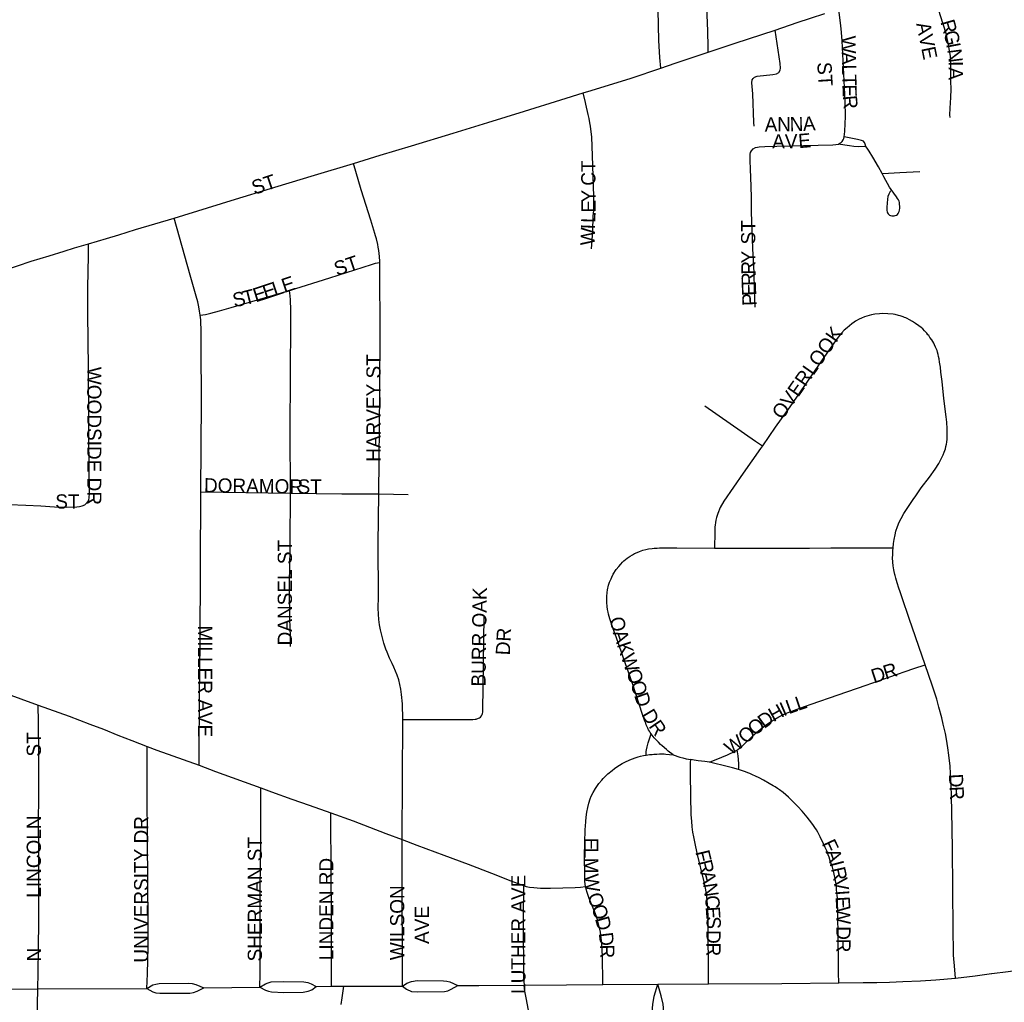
# Model space of a CAD drawing. Header units: feet. Extents: x 2113747 to 2516209, y 960708 to 1356798.
# Tile 70 of 206: x 2284900 to 2288369, y 1150828 to 1154290. Entities that reach past the tile are written whole.
import ezdxf

# ---------------------------------------------------------------- set-up
doc = ezdxf.new("R2010")
doc.units = ezdxf.units.FT
doc.header["$LTSCALE"] = 50
doc.header["$MEASUREMENT"] = 0
for name, color, linetype in [('0_Xref', 7, 'Continuous'), ('GM_X_City_Street', 251, 'Continuous'), ('GM_X_City_Street_Text', 251, 'Continuous'), ('GM_X_State_Route', 1, 'Continuous')]:
    doc.layers.add(name, color=color, linetype=linetype)
doc.styles.add('Styledgn030', font='dgn030.shx')

# ---------------------------------------------------------------- blocks, each defined once
blk = doc.blocks.new('POR')
at = {"layer": 'GM_X_City_Street', "flags": 128}
for points in [[(2287158.2, 1154119.2), (2287155.7, 1154156.2), (2287152.2, 1154215.7), (2287149.4, 1154323.3), (2287147.5, 1154444.3), (2287146.3, 1154576.4), (2287142.8, 1154684.9), (2287139.5, 1154730.8), (2287133.6, 1154766.4), (2287127.1, 1154786.8), (2287118, 1154805.9), (2287093.1, 1154845.4)], [(2287325.9, 1154175.1), (2287325.4, 1154192.6), (2287323.8, 1154250.4), (2287320.7, 1154333.5), (2287316.8, 1154406.2), (2287310.5, 1154492.3)], [(2288178.4, 1153944.7), (2288177.1, 1153954.5), (2288177.7, 1153977.3), (2288181, 1154015.7), (2288181.8, 1154044.4), (2288180.4, 1154073.3), (2288180.3, 1154106), (2288180.4, 1154122.2), (2288180.1, 1154144.9), (2288179.1, 1154161.2), (2288172.8, 1154200.7), (2288163.7, 1154240.9), (2288144, 1154303.6), (2288117.7, 1154388.3), (2288103.7, 1154433.6)], [(2287805, 1153877.2), (2287806.8, 1153895.3), (2287808.5, 1153924.1), (2287809.6, 1153947), (2287808.1, 1154003.7), (2287797.8, 1154215.6), (2287795.5, 1154244.9), (2287792.9, 1154268.9), (2287788.7, 1154305.6), (2287785.3, 1154327.4)], [(2287561, 1154252.3), (2287639.5, 1154279.3), (2287685.6, 1154294.5), (2287736.6, 1154311.3)], [(2287325.9, 1154175.1), (2287421, 1154206.6), (2287561, 1154252.3)], [(2287487.3, 1153913.9), (2287486.6, 1153927), (2287483, 1154028.3), (2287479.9, 1154067.5), (2287480.9, 1154077.2), (2287484, 1154082.9), (2287488.7, 1154087.4), (2287497.9, 1154090.8), (2287553.4, 1154096.2), (2287566.4, 1154098.8), (2287574.6, 1154103.8), (2287579.5, 1154111.8), (2287580.6, 1154118.3), (2287579.6, 1154134.8), (2287568.1, 1154206.1), (2287561, 1154252.3)], [(2287158.2, 1154119.2), (2287209.2, 1154136.5), (2287325.9, 1154175.1)], [(2286885.6, 1154031.6), (2286913, 1154040.2), (2287053.8, 1154084.1), (2287158.2, 1154119.2)], [(2286075.7, 1153783), (2286169.8, 1153812.2), (2286279.8, 1153845.3), (2286427.5, 1153889.6), (2286549.7, 1153927), (2286678.1, 1153967), (2286806.6, 1154006.8), (2286885.6, 1154031.6)], [(2286914.5, 1153482.8), (2286918.9, 1153545.1), (2286920.6, 1153597.7), (2286922.3, 1153617.2), (2286922.7, 1153666.5), (2286918.6, 1153811.1), (2286915.5, 1153875.9), (2286910.7, 1153914.4), (2286908.6, 1153926.4), (2286905.9, 1153941.6), (2286903.2, 1153955.8), (2286895.1, 1153991.6), (2286893.6, 1153998), (2286885.6, 1154031.6)], [(2287784.3, 1153851.5), (2287789.8, 1153854.4), (2287793.8, 1153857.2), (2287798, 1153860.7), (2287801.7, 1153865.8), (2287803.7, 1153871), (2287805, 1153877.2)], [(2287881.3, 1153842.7), (2287878.6, 1153851), (2287875.9, 1153856.6), (2287874.8, 1153858.6), (2287872.5, 1153861.3), (2287869.4, 1153863.3), (2287866, 1153864.4), (2287851.8, 1153867.5), (2287805, 1153877.2)], [(2287483.7, 1153834.9), (2287492.4, 1153838.8), (2287499.5, 1153840.5), (2287505, 1153841.5), (2287525, 1153843.3), (2287567.7, 1153844.3), (2287620, 1153845.3), (2287661.4, 1153845.9), (2287764.5, 1153848.4), (2287775.3, 1153849.5), (2287784.3, 1153851.5)], [(2287881.3, 1153842.7), (2287853.5, 1153842.1), (2287839.2, 1153842.9), (2287823.3, 1153845), (2287807.2, 1153847.5), (2287784.3, 1153851.5)], [(2287938.9, 1153747.5), (2287925.1, 1153771.2), (2287905.5, 1153805.4), (2287892.6, 1153826.6), (2287885.9, 1153836.5), (2287881.3, 1153842.7)], [(2287491.4, 1153277.4), (2287489.3, 1153336.8), (2287487, 1153398.1), (2287482.6, 1153483.2), (2287480.1, 1153552), (2287478.7, 1153610.9), (2287477.7, 1153663), (2287477, 1153702), (2287474.4, 1153764.1), (2287473.1, 1153791.8), (2287473.6, 1153806.8), (2287474, 1153816.2), (2287475, 1153821.6), (2287477.7, 1153827.6), (2287483.7, 1153834.9)], [(2285686.8, 1153665.2), (2285756.3, 1153686.8), (2285799.2, 1153699.5), (2285848.9, 1153714.4), (2285939, 1153741.4), (2286075.7, 1153783)], [(2286168.3, 1153434.3), (2286168.2, 1153437.9), (2286167.2, 1153455.8), (2286165.3, 1153476.1), (2286163.3, 1153488.4), (2286161.6, 1153497.1), (2286156.6, 1153517.3), (2286153.8, 1153528.2), (2286151.5, 1153536.1), (2286137, 1153583.6), (2286103.5, 1153690.1), (2286075.7, 1153783)], [(2287938.9, 1153747.5), (2287960.3, 1153748.8), (2288001, 1153751.2), (2288071.7, 1153754.3)], [(2287967.5, 1153687.2), (2287961.7, 1153675.3), (2287959, 1153666.4), (2287957.3, 1153657), (2287955.7, 1153643.4), (2287954.7, 1153629.2), (2287954.4, 1153621.8), (2287954.7, 1153617.6), (2287956, 1153612.4), (2287957.4, 1153609.3), (2287959.4, 1153606), (2287961.8, 1153603.5), (2287964.8, 1153601.3), (2287967.9, 1153599.7), (2287972.4, 1153598.6), (2287975.9, 1153598.3), (2287981, 1153598.8), (2287984.6, 1153599.7), (2287988.6, 1153601.5), (2287992, 1153603.9), (2287994.4, 1153606.5), (2287996.3, 1153609.3), (2287998.1, 1153613.8), (2287999.4, 1153618), (2288000.2, 1153625.4), (2288000.5, 1153630.7), (2287999.9, 1153640.7), (2287999.1, 1153645.5), (2287997.9, 1153650.2), (2287995.9, 1153655.3), (2287993.1, 1153660), (2287989.1, 1153665.4), (2287979.2, 1153678.5), (2287964.8, 1153700.1), (2287957, 1153712.7), (2287951.3, 1153722.6), (2287944.5, 1153736.4), (2287938.9, 1153747.5)], [(2285444.7, 1153590.8), (2285645.4, 1153652.3), (2285686.8, 1153665.2)], [(2285142.8, 1153500), (2285205.6, 1153518.9), (2285248.8, 1153532.1), (2285308, 1153549.9), (2285444.7, 1153590.8)], [(2285535.9, 1153248.4), (2285533.6, 1153262.5), (2285531.1, 1153278.1), (2285527.4, 1153295.2), (2285522, 1153315.8), (2285500.1, 1153390.1), (2285444.7, 1153590.8)], [(2284829.2, 1153400.7), (2284844.5, 1153406.3), (2284940.6, 1153439.4), (2285003.6, 1153457.9), (2285056.6, 1153474.7), (2285093.5, 1153485.7), (2285142.8, 1153500)], [(2285143, 1152595.9), (2285145, 1152607.4), (2285146.2, 1152619.8), (2285146.2, 1152635.9), (2285145.3, 1152699.8), (2285144.9, 1152730.2), (2285143.5, 1152803.8), (2285143.1, 1152865.8), (2285141.9, 1153062.6), (2285140.4, 1153256.1), (2285140.5, 1153344.6), (2285142.2, 1153459.3), (2285142.8, 1153500)], [(2285850.9, 1153336.1), (2285992.8, 1153380.1), (2286138.9, 1153427.7), (2286146.4, 1153430), (2286153.8, 1153431.9), (2286160.6, 1153433.2), (2286168.3, 1153434.3)], [(2286165.3, 1152618.8), (2286168.5, 1152976), (2286170.4, 1153197.3), (2286169.2, 1153398.9), (2286168.3, 1153434.3)], [(2285535.9, 1153248.4), (2285554.4, 1153251.6), (2285573.1, 1153255.9), (2285603.9, 1153264.2), (2285645.4, 1153275.5), (2285718.3, 1153297.3), (2285850.9, 1153336.1)], [(2285854.2, 1152621.6), (2285852.5, 1152842.7), (2285855.7, 1153227.4), (2285855.7, 1153252.3), (2285855.5, 1153267.4), (2285854, 1153301.5), (2285852.9, 1153317.7), (2285852.2, 1153325.6), (2285850.9, 1153336.1)], [(2287976.8, 1152429.4), (2287978.4, 1152444), (2287980.7, 1152459), (2287983.8, 1152474.4), (2287987.2, 1152487.5), (2287992.8, 1152503.7), (2287998.7, 1152519.1), (2288005.4, 1152532.9), (2288015, 1152550.4), (2288030.9, 1152575.1), (2288047.3, 1152599.4), (2288056.6, 1152612.7), (2288076.4, 1152640), (2288105.8, 1152677.8), (2288125.4, 1152705.7), (2288138.2, 1152726.5), (2288146.9, 1152742.5), (2288153.7, 1152756.7), (2288157.4, 1152765.8), (2288161.3, 1152777.3), (2288163.4, 1152785.9), (2288165.1, 1152794.2), (2288166.2, 1152800.8), (2288167.3, 1152811.8), (2288167.9, 1152822.1), (2288168.1, 1152836.1), (2288167.7, 1152848.3), (2288165.8, 1152871.6), (2288163.8, 1152891.1), (2288156.1, 1152955.6), (2288149.7, 1153015.6), (2288145.7, 1153048), (2288143.5, 1153065.8), (2288141, 1153082.9), (2288139.1, 1153094.7), (2288137.5, 1153102.9), (2288135.9, 1153109.8), (2288133.8, 1153117.8), (2288131.9, 1153123.9), (2288129.3, 1153130.8), (2288127, 1153136.4), (2288123.2, 1153144.4), (2288120.5, 1153149.5), (2288116.9, 1153155.9), (2288113.2, 1153162), (2288107, 1153170.5), (2288102.6, 1153176.5), (2288099.8, 1153180), (2288095.6, 1153185.2), (2288093.1, 1153188), (2288087.8, 1153193.8), (2288081.7, 1153200), (2288075.8, 1153205.1), (2288067.6, 1153211.5), (2288056.1, 1153219.7), (2288045.2, 1153226.6), (2288034.8, 1153232.3), (2288026.8, 1153236.6), (2288021.4, 1153239), (2288017.1, 1153240.8), (2288012.4, 1153242.6), (2288008.5, 1153244), (2288005.5, 1153245), (2288002.5, 1153245.9), (2287996.6, 1153247.8), (2287984.5, 1153250.6), (2287977.1, 1153251.8), (2287958.7, 1153253.9), (2287940.3, 1153254.1), (2287929.2, 1153253.5), (2287912.6, 1153251.7), (2287901.4, 1153249.8), (2287893.2, 1153247.9), (2287884.7, 1153245.4), (2287876.3, 1153242.4), (2287865.7, 1153238.2), (2287857, 1153234.3), (2287844.8, 1153227.4), (2287839.9, 1153224.3), (2287831.3, 1153218), (2287822.9, 1153211.4), (2287814.7, 1153204.6), (2287805.2, 1153196), (2287795.2, 1153185.8), (2287788.2, 1153177.5), (2287776.3, 1153161.9), (2287724.5, 1153087.9), (2287613, 1152926.1), (2287562, 1152853.8), (2287516.5, 1152788.5)], [(2285538.6, 1152626.1), (2285540.3, 1152944.1), (2285539.4, 1153136.3), (2285539.4, 1153200.3), (2285538.5, 1153220.9), (2285537.6, 1153232.7), (2285535.9, 1153248.4)], [(2287314, 1152929.5), (2287492.6, 1152805.1), (2287516.5, 1152788.5)], [(2287516.5, 1152788.5), (2287509.6, 1152778.5), (2287448.8, 1152692.7), (2287380.4, 1152593.2), (2287367.7, 1152571), (2287359.2, 1152550.3), (2287354.8, 1152535.4), (2287352.5, 1152526.2), (2287351, 1152518.4), (2287349.8, 1152509), (2287349.2, 1152503), (2287348.9, 1152497.6), (2287348.5, 1152484.1), (2287347.3, 1152428.4)], [(2285532, 1151663), (2285532.4, 1151696.6), (2285534, 1151910.7), (2285535.7, 1152091.8), (2285538.6, 1152626.1)], [(2285538.6, 1152626.1), (2285854.2, 1152621.6)], [(2284838, 1152581.2), (2284863.7, 1152581.2), (2284921.6, 1152579.9), (2284974, 1152577.1), (2285022.5, 1152573.6), (2285065.3, 1152572.2), (2285101, 1152574), (2285110.5, 1152575.3), (2285120.2, 1152577.4), (2285129.2, 1152581.1), (2285138.2, 1152588.8), (2285143, 1152595.9)], [(2285854.5, 1152082.1), (2285853.9, 1152111.3), (2285853.5, 1152127.9), (2285853.3, 1152137.9), (2285852.8, 1152153.8), (2285852.2, 1152172.8), (2285851.8, 1152185.7), (2285851.2, 1152210.6), (2285850.9, 1152250.3), (2285850.8, 1152271.1), (2285850.8, 1152297.9), (2285850.9, 1152323.5), (2285851.4, 1152347), (2285853.3, 1152443.8), (2285854.2, 1152621.6)], [(2285854.2, 1152621.6), (2286034.7, 1152619.3), (2286165.3, 1152618.8)], [(2286163.7, 1152195.7), (2286163.2, 1152216.5), (2286163.7, 1152256), (2286163.1, 1152443.5), (2286165.3, 1152618.8)], [(2286165.3, 1152618.8), (2286268.3, 1152616.8)], [(2287124.3, 1151774.1), (2287121, 1151779.2), (2287118.7, 1151782.9), (2287115.7, 1151788.4), (2287113.2, 1151793.4), (2287110.5, 1151799.1), (2287107.5, 1151806.1), (2287105.4, 1151811.4), (2287102.8, 1151818.3), (2287097.6, 1151832.8), (2287094.6, 1151841.5), (2287058.4, 1151951), (2287050.4, 1151974.3), (2287034.1, 1152020), (2287010.7, 1152088.1), (2287002.2, 1152112.3), (2286989.8, 1152147.4), (2286985, 1152161.5), (2286982.8, 1152168.5), (2286979.4, 1152179), (2286974.7, 1152195.7), (2286973.2, 1152202.3), (2286971.4, 1152212.2), (2286969.9, 1152222), (2286968.6, 1152237), (2286968.2, 1152247.8), (2286968.4, 1152257.4), (2286969.7, 1152271.9), (2286971.1, 1152280.9), (2286974.9, 1152297.5), (2286978.3, 1152308), (2286980.4, 1152313.2), (2286983.4, 1152320.5), (2286985.9, 1152326.3), (2286990.7, 1152336.1), (2287001.4, 1152352.8), (2287010.4, 1152363.9), (2287017.4, 1152372.1), (2287023.9, 1152378.9), (2287028.9, 1152383.5), (2287034.2, 1152387.9), (2287040.7, 1152392.8), (2287050.3, 1152399.5), (2287059, 1152404.7), (2287066.3, 1152408.6), (2287074.9, 1152412.7), (2287083.5, 1152416.6), (2287095.9, 1152420.7), (2287106.1, 1152423.3), (2287114.8, 1152425.2), (2287127.8, 1152426.9), (2287134.7, 1152427.6), (2287145.4, 1152428.4), (2287154.4, 1152428.8), (2287173.9, 1152429.1), (2287215.3, 1152429.2), (2287347.3, 1152428.4)], [(2287347.3, 1152428.4), (2287560.6, 1152427.9), (2287682.1, 1152428), (2287757.7, 1152428.8), (2287836.3, 1152428.8), (2287958.4, 1152429.3), (2287976.8, 1152429.4)], [(2288090, 1152017.2), (2288034.2, 1152179.9), (2288008.6, 1152252.6), (2288001.5, 1152273.6), (2287997.2, 1152286.7), (2287991.4, 1152305.4), (2287986.3, 1152322.8), (2287985, 1152327.3), (2287983.9, 1152331.6), (2287983, 1152335.6), (2287980.8, 1152345.9), (2287979.7, 1152351.2), (2287978.4, 1152359.1), (2287977.5, 1152365.2), (2287976.3, 1152378.2), (2287975.5, 1152394.4), (2287975.7, 1152405), (2287976, 1152419.1), (2287976.8, 1152429.4)], [(2286249.7, 1151824.5), (2286248.2, 1151879.5), (2286245.7, 1151912.4), (2286242.9, 1151931.3), (2286239.5, 1151947.4), (2286235.2, 1151964.5), (2286229.6, 1151980), (2286223.8, 1151995), (2286217.8, 1152008.9), (2286212, 1152021.3), (2286206.4, 1152033.5), (2286203.1, 1152041), (2286194.7, 1152061.1), (2286190.5, 1152071.7), (2286186.5, 1152082.7), (2286183.2, 1152092.9), (2286178.9, 1152107.9), (2286175.4, 1152122), (2286171.3, 1152140.8), (2286168, 1152157.4), (2286165.4, 1152176.5), (2286163.7, 1152195.7)], [(2286249.7, 1151824.5), (2286489.4, 1151824.1), (2286496.7, 1151824.5), (2286504.3, 1151825.3), (2286508, 1151825.9), (2286511, 1151826.7), (2286513.9, 1151827.7), (2286516.8, 1151828.8), (2286520.2, 1151830.7), (2286523.2, 1151833), (2286527, 1151837.8), (2286529.4, 1151842.3), (2286530.6, 1151845.7), (2286531.3, 1151850.5), (2286531.7, 1151856), (2286536.9, 1152187.7)], [(2284525.9, 1152049.9), (2284560.5, 1152035.8), (2284572.6, 1152031.1), (2284617.8, 1152012.9), (2284647.8, 1152000.7), (2284685.9, 1151985.2), (2284842.9, 1151919.6), (2284965.4, 1151874.6)], [(2287427, 1151716.4), (2287429.7, 1151718.4), (2287436.2, 1151723), (2287441.4, 1151727.1), (2287447.7, 1151732.5), (2287457.3, 1151741.8), (2287474.9, 1151759.2), (2287495.7, 1151778.5), (2287515.7, 1151795.3), (2287529.4, 1151805.3), (2287544.7, 1151816.1), (2287560.6, 1151826.1), (2287574.5, 1151834.4), (2287585.8, 1151840), (2287597.6, 1151845.2), (2287610.9, 1151850.4), (2287648.8, 1151864.3), (2287688.8, 1151878.2), (2287783.4, 1151911.1), (2287881.6, 1151945.4), (2287961.5, 1151973.6), (2288049.7, 1152003.5), (2288090, 1152017.2)], [(2288196.3, 1150913.6), (2288193.1, 1150956.6), (2288191.1, 1150981.6), (2288190.3, 1150994.8), (2288190, 1151005), (2288189.1, 1151084.6), (2288186.2, 1151370.8), (2288184.3, 1151501.1), (2288183.1, 1151552.5), (2288181.7, 1151594), (2288180.8, 1151613.5), (2288179.8, 1151633.1), (2288177.8, 1151660.8), (2288176.1, 1151678.4), (2288173.8, 1151699.2), (2288170.4, 1151724.3), (2288164.9, 1151755.6), (2288161.1, 1151775.3), (2288153.8, 1151808.3), (2288148.5, 1151830.2), (2288138.7, 1151867.8), (2288130.7, 1151895.7), (2288114.5, 1151945.7), (2288090, 1152017.2)], [(2284964, 1150875.2), (2284965.1, 1150932.5), (2284966.5, 1151018.5), (2284967.4, 1151114), (2284967.5, 1151208.1), (2284967.5, 1151274.9), (2284967.1, 1151352.3), (2284966.7, 1151466.9), (2284967.2, 1151549.9), (2284967.3, 1151615.2), (2284967.3, 1151707), (2284966.5, 1151814.5), (2284965.4, 1151874.6)], [(2284965.4, 1151874.6), (2285074, 1151835.9), (2285146.9, 1151808.1), (2285195.6, 1151790.1), (2285246.1, 1151769), (2285294.8, 1151750.1), (2285348.7, 1151729.8)], [(2286247.8, 1151401.7), (2286249.7, 1151824.5)], [(2287107.4, 1151699.3), (2287107.1, 1151706.1), (2287107.4, 1151711.8), (2287108.2, 1151717.7), (2287110.6, 1151728.5), (2287114.4, 1151741.9), (2287124.3, 1151774.1)], [(2287202.2, 1151700.5), (2287184.7, 1151713), (2287178.5, 1151718.5), (2287163.9, 1151731.4), (2287157.8, 1151736.9), (2287150, 1151744.4), (2287143.3, 1151751.1), (2287135.5, 1151759.6), (2287131.5, 1151764.3), (2287127.7, 1151769.2), (2287124.3, 1151774.1)], [(2285348.4, 1150877.4), (2285350.6, 1150928), (2285352.8, 1151023.5), (2285352.7, 1151107.7), (2285350.6, 1151401.1), (2285349.3, 1151562.6), (2285348.8, 1151700.4), (2285348.7, 1151729.8)], [(2285348.7, 1151729.8), (2285383.6, 1151716.6), (2285532, 1151663)], [(2286893.6, 1151236), (2286892.4, 1151244.7), (2286891.5, 1151254.5), (2286891, 1151269.8), (2286890.3, 1151345), (2286890.7, 1151390), (2286892.3, 1151436.5), (2286892.9, 1151448.2), (2286894.1, 1151465.7), (2286895.5, 1151480), (2286898, 1151498.5), (2286901, 1151514.7), (2286904.9, 1151530.1), (2286909.7, 1151545.1), (2286913.4, 1151554.1), (2286919.8, 1151567.3), (2286928.2, 1151581.8), (2286940.9, 1151599.1), (2286950.9, 1151611.3), (2286955.5, 1151616.5), (2286965.1, 1151626.3), (2286972.4, 1151633.1), (2286987, 1151645.2), (2286996, 1151651.8), (2287003.9, 1151657.3), (2287013.6, 1151663.7), (2287023, 1151669.4), (2287031.9, 1151673.7), (2287049.8, 1151682.1), (2287068.2, 1151688.9), (2287078.9, 1151692.6), (2287087.2, 1151694.9), (2287097.7, 1151697.5), (2287107.4, 1151699.3)], [(2287107.4, 1151699.3), (2287118.3, 1151700.7), (2287127.7, 1151701.7), (2287134.1, 1151702.3), (2287144.1, 1151702.7), (2287153.9, 1151703), (2287161.8, 1151703.1), (2287170.3, 1151702.9), (2287176.4, 1151702.5), (2287202.2, 1151700.5)], [(2287202.2, 1151700.5), (2287225.8, 1151692.3), (2287236.2, 1151689.2), (2287248.3, 1151686.2), (2287256.4, 1151684.5), (2287264.3, 1151683)], [(2287330.3, 1151674.3), (2287374, 1151692), (2287393.9, 1151700.4), (2287405.7, 1151705.5), (2287409.4, 1151707.2), (2287416.5, 1151710.7), (2287427, 1151716.4)], [(2287432.7, 1151648.1), (2287433.2, 1151653.1), (2287433.5, 1151658), (2287433.5, 1151661.6), (2287433.2, 1151668.9), (2287430.8, 1151696.4), (2287429.8, 1151703.1), (2287428.7, 1151710.1), (2287427, 1151716.4)], [(2285532, 1151663), (2285590.2, 1151641.3), (2285749.2, 1151583.5)], [(2287327, 1150893.2), (2287326.7, 1150933.4), (2287325.7, 1151091.5), (2287325, 1151128.6), (2287324.2, 1151158.5), (2287322.2, 1151186.3), (2287319.5, 1151210.6), (2287316.3, 1151230.7), (2287311.8, 1151253.1), (2287286.9, 1151353.2), (2287279.3, 1151387.7), (2287274.6, 1151411), (2287271.9, 1151427.9), (2287269.5, 1151446.2), (2287267.6, 1151466.2), (2287266.1, 1151488.3), (2287264.2, 1151555.4), (2287263, 1151631.5), (2287263, 1151651.7), (2287263.8, 1151672.2), (2287264.3, 1151683)], [(2287330.3, 1151674.3), (2287313.5, 1151676.4), (2287290.1, 1151678.8), (2287276.3, 1151681.1), (2287264.3, 1151683)], [(2287432.7, 1151648.1), (2287411.7, 1151653.6), (2287396.7, 1151657.8), (2287330.3, 1151674.3)], [(2287785.6, 1150896.8), (2287785.1, 1150932.3), (2287783.1, 1151092.1), (2287782.8, 1151106.2), (2287782.5, 1151128.7), (2287782.2, 1151139.8), (2287782, 1151151.7), (2287781.9, 1151156.1), (2287781.6, 1151169.4), (2287781, 1151186.9), (2287780.6, 1151194.6), (2287779.9, 1151205.5), (2287779.4, 1151212.5), (2287778.2, 1151226.2), (2287777.3, 1151235.4), (2287776, 1151245.7), (2287774.4, 1151255.8), (2287772.7, 1151264.7), (2287770.6, 1151274.2), (2287768, 1151285.2), (2287763, 1151303.9), (2287755.7, 1151326.8), (2287751.5, 1151339.8), (2287748.6, 1151347.9), (2287745.6, 1151356), (2287743.2, 1151362), (2287738, 1151373.6), (2287732.4, 1151386.1), (2287720.1, 1151410.7), (2287711.4, 1151427.1), (2287706.7, 1151435.3), (2287700.9, 1151444.5), (2287694.1, 1151454.5), (2287682.6, 1151470.1), (2287674.3, 1151480.6), (2287668.8, 1151487.3), (2287656.5, 1151502.1), (2287641.8, 1151518.1), (2287616.8, 1151543.2), (2287608.5, 1151550.9), (2287598.9, 1151559.4), (2287589.4, 1151567.2), (2287576.8, 1151576.4), (2287569.9, 1151581.3), (2287561.5, 1151586.8), (2287554.3, 1151591.3), (2287540.4, 1151599.2), (2287519.9, 1151610.6), (2287504.9, 1151618.4), (2287492.2, 1151624.7), (2287481.5, 1151629.7), (2287472, 1151634), (2287465.8, 1151636.5), (2287456.5, 1151640.1), (2287453.3, 1151641.2), (2287445.9, 1151643.8), (2287443.4, 1151644.6), (2287432.7, 1151648.1)], [(2285746.5, 1150881.3), (2285747.4, 1150928.6), (2285747.7, 1151229.4), (2285749.1, 1151398.6), (2285749.1, 1151552.1), (2285749.2, 1151583.5)], [(2285749.2, 1151583.5), (2285787.5, 1151569.4), (2285858.5, 1151544.2), (2285920.3, 1151523.2), (2285996.5, 1151495.4)], [(2285998, 1150884.6), (2285998.2, 1151126.8), (2285996.6, 1151469.9), (2285996.5, 1151495.4)], [(2285996.5, 1151495.4), (2286074.3, 1151467.1), (2286190.1, 1151423), (2286247.8, 1151401.7)], [(2286248.5, 1150884.9), (2286247.9, 1151316.4), (2286247.8, 1151401.7)], [(2286247.8, 1151401.7), (2286299.3, 1151382.1), (2286394.4, 1151346.6), (2286479.7, 1151315), (2286561.7, 1151283.3), (2286630.1, 1151255.9), (2286674.7, 1151239.1)], [(2286674.7, 1151239.1), (2286674.1, 1151130.7), (2286674.1, 1151084.2), (2286674.5, 1150943.4), (2286675.3, 1150913.8), (2286677.5, 1150888.2)], [(2286674.7, 1151239.1), (2286683.8, 1151236.4), (2286696.2, 1151234.1), (2286711.6, 1151232.6), (2286734.8, 1151230.8), (2286770, 1151230.2), (2286813.5, 1151231.3), (2286857, 1151232.3), (2286875.7, 1151234), (2286893.6, 1151236)], [(2286954.5, 1150890.7), (2286954.1, 1150929.4), (2286953.7, 1150958.1), (2286953.1, 1150989.7), (2286951.1, 1151035.3), (2286948.9, 1151055.8), (2286945.9, 1151074.8), (2286941.7, 1151094.9), (2286937, 1151113.7), (2286932, 1151130.7), (2286926.4, 1151146.1), (2286906.8, 1151194), (2286898.9, 1151215.4), (2286895.7, 1151226.2), (2286893.6, 1151236)], [(2287185.4, 1150519.6), (2287168.4, 1150523.5), (2287155, 1150528.3), (2287150.9, 1150530.9), (2287147.6, 1150533.5), (2287143.6, 1150537.2), (2287139.8, 1150541.8), (2287137, 1150546.5), (2287135.1, 1150551.6), (2287132, 1150566.1), (2287130, 1150582.9), (2287129.1, 1150613.7), (2287129.1, 1150635.2), (2287128.6, 1150672.8), (2287128.2, 1150700.1), (2287128.3, 1150729.2), (2287128.5, 1150753.3), (2287128.3, 1150774.8), (2287128.3, 1150794.7), (2287130, 1150820.7), (2287135.2, 1150849.4), (2287148, 1150892)], [(2287185.4, 1150519.6), (2287188.4, 1150533.1), (2287190.1, 1150544.4), (2287190.1, 1150553.9), (2287189, 1150562.9), (2287185.5, 1150575), (2287182.5, 1150585.9), (2287179.4, 1150599.3), (2287176.4, 1150613.2), (2287173.9, 1150632.3), (2287171.8, 1150659.6), (2287170.1, 1150704.8), (2287169.9, 1150755.1), (2287169.2, 1150794.2), (2287166.4, 1150822), (2287160.4, 1150850.7), (2287148, 1150892)], [(2284963.8, 1150439.6), (2284963.8, 1150610.3), (2284963.9, 1150689.2), (2284963.3, 1150820.6), (2284964, 1150875.2)], [(2286032.4, 1150821), (2286035.7, 1150843.8), (2286041.7, 1150884.6)], [(2286700.5, 1150757.3), (2286684, 1150844.4), (2286680.1, 1150867), (2286677.5, 1150888.2)]]:
    blk.add_lwpolyline(points, dxfattribs=at)
at = {"layer": 'GM_X_State_Route', "flags": 128}
for points in [[(2288323.8, 1150929.4), (2288325.3, 1150929.6), (2288382.1, 1150937), (2288467.2, 1150950.1), (2288563.6, 1150965.6), (2288877.1, 1151013.3), (2289140.3, 1151053.1), (2289266.2, 1151071.3), (2289439, 1151097.1)], [(2285746.5, 1150881.3), (2285765.6, 1150870.8), (2285776, 1150866.9), (2285787.3, 1150864.8), (2285830.3, 1150863), (2285898.9, 1150863.8), (2285915.9, 1150866.9), (2285929.3, 1150872.1), (2285944.8, 1150884.1), (2285998, 1150884.6), (2286041.7, 1150884.6), (2286248.5, 1150884.9), (2286262.8, 1150874.1), (2286280.6, 1150866.7), (2286300.6, 1150865), (2286396.6, 1150866.2), (2286408.7, 1150868.8), (2286420, 1150874), (2286443.9, 1150887.2), (2286517, 1150887.7), (2286677.5, 1150888.2), (2286826.5, 1150889.9), (2286954.5, 1150890.7), (2287148, 1150892), (2287327, 1150893.2), (2287584.6, 1150894.9), (2287785.6, 1150896.8), (2287871.5, 1150897.6), (2287919.9, 1150898.5), (2287964.8, 1150899.4), (2288011.5, 1150901), (2288073, 1150904.1), (2288128.1, 1150907.6), (2288196.3, 1150913.6), (2288265.8, 1150921.8), (2288323.8, 1150929.4)], [(2285348.4, 1150877.4), (2285368.8, 1150889.9), (2285379.6, 1150892.7), (2285391.3, 1150894.2), (2285495.6, 1150896), (2285507.3, 1150894.4), (2285520.6, 1150891.1), (2285548.8, 1150879.7)], [(2285746.5, 1150881.3), (2285765.6, 1150893), (2285775.2, 1150897.3), (2285786, 1150899.9), (2285828.6, 1150901.9), (2285900.7, 1150900.7), (2285915, 1150897.7), (2285927.2, 1150893.3), (2285944.8, 1150884.1)], [(2286248.5, 1150884.9), (2286263.7, 1150895.4), (2286280.6, 1150901.9), (2286300.6, 1150904.5), (2286392.7, 1150904.4), (2286404.4, 1150902.7), (2286415, 1150899.8), (2286443.9, 1150887.2)], [(2284497.3, 1150872.6), (2284964, 1150875.2), (2285348.4, 1150877.4), (2285368.8, 1150864.8), (2285380.2, 1150862), (2285394.3, 1150860.1), (2285499.5, 1150860), (2285512.5, 1150862.6), (2285525.8, 1150867.1), (2285548.8, 1150879.7), (2285746.5, 1150881.3)]]:
    blk.add_lwpolyline(points, dxfattribs=at)
at = {"layer": 'GM_X_City_Street_Text', "char_height": 50, "attachment_point": 7, "line_spacing_factor": 0.8, "style": 'Styledgn030'}
for s, insert, rotation in [('{\\Fdgn000|c0;\\C256;A}', (2288058.2, 1154275.5), 281.6399), ('{\\Fdgn000|c0;\\C256;R}', (2288143.3, 1154281.9), 285.8153), ('{\\Fdgn000|c0;\\C256;W}', (2287794.7, 1154232.4), 271.2611), ('{\\Fdgn000|c0;\\C256;V}', (2288067.1, 1154232.4), 281.6185), ('{\\Fdgn000|c0;\\C256;G}', (2288153.8, 1154245), 283.3895), ('{\\Fdgn000|c0;\\C256;E}', (2288075.9, 1154189.3), 281.5242), ('{\\Fdgn000|c0;\\C256;I}', (2288163.7, 1154203.5), 280.77), ('{\\Fdgn000|c0;\\C256;A}', (2287796, 1154175.3), 271.2459), ('{\\Fdgn000|c0;\\C256;N}', (2288167.6, 1154183.7), 277.2769), ('{\\Fdgn000|c0;\\C256;ST}', (2287708.9, 1154138.8), 273.5738), ('{\\Fdgn000|c0;\\C256;L}', (2287796.9, 1154131.3), 271.2628), ('{\\Fdgn000|c0;\\C256;I}', (2288172.9, 1154143.6), 270.5244), ('{\\Fdgn000|c0;\\C256;A}', (2288173.1, 1154121.8), 270.0219), ('{\\Fdgn000|c0;\\C256;T}', (2287797.7, 1154096.1), 271.2567), ('{\\Fdgn000|c0;\\C256;E}', (2287798.5, 1154060.9), 271.2567), ('{\\Fdgn000|c0;\\C256;R}', (2287799.5, 1154021), 274.9948), ('{\\Fdgn000|c0;\\C256;A}', (2287524.9, 1153895.6), 0.6558), ('{\\Fdgn000|c0;\\C256;N}', (2287568.9, 1153896.1), 0.6558), ('{\\Fdgn000|c0;\\C256;N}', (2287612.9, 1153896.6), 0.6339), ('{\\Fdgn000|c0;\\C256;A}', (2287660.4, 1153897.2), 3.4216), ('{\\Fdgn000|c0;\\C256;A}', (2287551, 1153835.9), 0.0219), ('{\\Fdgn000|c0;\\C256;V}', (2287595.9, 1153836), 0.7812), ('{\\Fdgn000|c0;\\C256;E}', (2287644.9, 1153836.8), 4.7942), ('{\\Fdgn000|c0;\\C256;CT}', (2286928.9, 1153704.6), 90), ('{\\Fdgn000|c0;\\C256;ST}', (2285727.2, 1153671.5), 18.4349), ('{\\Fdgn000|c0;\\C256;Y}', (2286928.9, 1153645.5), 89.9915), ('{\\Fdgn000|c0;\\C256;E}', (2286928.8, 1153610), 89.7395), ('{\\Fdgn000|c0;\\C256;L}', (2286927.8, 1153573.2), 88.4422), ('{\\Fdgn000|c0;\\C256;I}', (2286926.8, 1153550.3), 87.6113), ('{\\Fdgn000|c0;\\C256;ST}', (2287492.1, 1153497.8), 90), ('{\\Fdgn000|c0;\\C256;W}', (2286924.5, 1153493.2), 87.6455), ('{\\Fdgn000|c0;\\C256;Y}', (2287492.1, 1153430.9), 90.0219), ('{\\Fdgn000|c0;\\C256;ST}', (2286017.6, 1153385.5), 18.4393), ('{\\Fdgn000|c0;\\C256;R}', (2287492.5, 1153391.6), 90.5586), ('{\\Fdgn000|c0;\\C256;R}', (2287493.8, 1153352.7), 91.9431), ('{\\Fdgn000|c0;\\C256;E}', (2285765.4, 1153304.4), 18.4184), ('{\\Fdgn000|c0;\\C256;L}', (2285798.9, 1153315.5), 18.4579), ('{\\Fdgn000|c0;\\C256;E}', (2285832.3, 1153326.7), 18.4263), ('{\\Fdgn000|c0;\\C256;S}', (2285656.2, 1153275.3), 12.3066), ('{\\Fdgn000|c0;\\C256;T}', (2285693.1, 1153283.4), 14.3673), ('{\\Fdgn000|c0;\\C256;E}', (2285731.4, 1153293.4), 17.8932), ('{\\Fdgn000|c0;\\C256;E}', (2287495.2, 1153317.7), 92.1585), ('{\\Fdgn000|c0;\\C256;P}', (2287496.5, 1153282.5), 92.1858), ('{\\Fdgn000|c0;\\C256;OVERLOOK}', (2287587.6, 1152877.8), 55.0704), ('{\\Fdgn000|c0;\\C256;HARVEY ST}', (2286172.1, 1152732.2), 90), ('{\\Fdgn000|c0;\\C256;WOODSIDE DR}', (2285137.1, 1153066.6), 270), ('{\\Fdgn000|c0;\\C256;DORAMOR}', (2285548.9, 1152624), 359.1935), ('{\\Fdgn000|c0;\\C256;ST}', (2285879, 1152619.6), 0), ('{\\Fdgn000|c0;\\C256;ST}', (2285025.4, 1152566.8), 0), ('{\\Fdgn000|c0;\\C256;DANSEL ST}', (2285859.7, 1152085.4), 90), ('{\\Fdgn000|c0;\\C256;BURR OAK}', (2286541.7, 1151940.2), 89.1935), ('{\\Fdgn000|c0;\\C256;O}', (2286977.1, 1152179.9), 283.1191), ('{\\Fdgn000|c0;\\C256;MILLER AVE}', (2285528.7, 1152155.9), 270), ('{\\Fdgn000|c0;\\C256;DR}', (2286626.6, 1152049.8), 86.989), ('{\\Fdgn000|c0;\\C256;A}', (2286988.9, 1152130.5), 288.6192), ('{\\Fdgn000|c0;\\C256;K}', (2287003, 1152088.6), 288.7549), ('{\\Fdgn000|c0;\\C256;W}', (2287017.2, 1152047), 288.7582), ('{\\Fdgn000|c0;\\C256;O}', (2287035.6, 1151992.8), 288.7391), ('{\\Fdgn000|c0;\\C256;D}', (2287909.5, 1151951.1), 18.1861), ('{\\Fdgn000|c0;\\C256;R}', (2287950.7, 1151964.6), 16.9063), ('{\\Fdgn000|c0;\\C256;O}', (2287049.7, 1151951.1), 288.7549), ('{\\Fdgn000|c0;\\C256;D}', (2287063.9, 1151909.5), 288.7549), ('{\\Fdgn000|c0;\\C256;L}', (2287642.3, 1151854.5), 18.6596), ('{\\Fdgn000|c0;\\C256;H}', (2287555.7, 1151814.5), 29.303), ('{\\Fdgn000|c0;\\C256;I}', (2287591.3, 1151834.7), 23.4742), ('{\\Fdgn000|c0;\\C256;L}', (2287609.7, 1151842.8), 19.8431), ('{\\Fdgn000|c0;\\C256;D}', (2287089.1, 1151842.1), 300.7136), ('{\\Fdgn000|c0;\\C256;D}', (2287523.1, 1151790.5), 36.0917), ('{\\Fdgn000|c0;\\C256;R}', (2287114, 1151800.6), 304.2565), ('{\\Fdgn000|c0;\\C256;O}', (2287458.9, 1151735.3), 42.4994), ('{\\Fdgn000|c0;\\C256;O}', (2287489.9, 1151763.8), 38.7895), ('{\\Fdgn000|c0;\\C256;ST}', (2284975.3, 1151693.8), 90), ('{\\Fdgn000|c0;\\C256;W}', (2287405.4, 1151696.7), 35.397), ('{\\Fdgn000|c0;\\C256;D}', (2288173.1, 1151631.9), 273.1483), ('{\\Fdgn000|c0;\\C256;R}', (2288175.5, 1151588.1), 272.843), ('{\\Fdgn000|c0;\\C256;LINCOLN}', (2284975.3, 1151196.6), 90), ('{\\Fdgn000|c0;\\C256;UNIVERSITY DR}', (2285353.7, 1150967.9), 90), ('{\\Fdgn000|c0;\\C256;SHERMAN ST}', (2285754.1, 1150972.2), 90), ('{\\Fdgn000|c0;\\C256;E}', (2286888.3, 1151407.8), 270.1639), ('{\\Fdgn000|c0;\\C256;F}', (2287724.7, 1151387.7), 295.1473), ('{\\Fdgn000|c0;\\C256;L}', (2286888.4, 1151372.6), 270.1639), ('{\\Fdgn000|c0;\\C256;F}', (2287280.1, 1151357.8), 283.4862), ('{\\Fdgn000|c0;\\C256;A}', (2287738.6, 1151358.6), 289.4303), ('{\\Fdgn000|c0;\\C256;LINDEN RD}', (2286005.1, 1150976.6), 90), ('{\\Fdgn000|c0;\\C256;M}', (2286888.5, 1151337.4), 270.1639), ('{\\Fdgn000|c0;\\C256;R}', (2287288.3, 1151323.6), 283.4825), ('{\\Fdgn000|c0;\\C256;I}', (2287752.5, 1151319.5), 284.7147), ('{\\Fdgn000|c0;\\C256;W}', (2286889, 1151277.9), 275.5247), ('{\\Fdgn000|c0;\\C256;A}', (2287297.5, 1151285.2), 283.2305), ('{\\Fdgn000|c0;\\C256;R}', (2287757.8, 1151299.3), 282.5578), ('{\\Fdgn000|c0;\\C256;LUTHER AVE}', (2286682.5, 1150857.8), 90), ('{\\Fdgn000|c0;\\C256;N}', (2287307.1, 1151245), 278.0683), ('{\\Fdgn000|c0;\\C256;V}', (2287766.1, 1151262.5), 278.909), ('{\\Fdgn000|c0;\\C256;WILSON}', (2286255.7, 1150976.6), 90), ('{\\Fdgn000|c0;\\C256;O}', (2286898.2, 1151204.1), 289.4678), ('{\\Fdgn000|c0;\\C256;I}', (2287772.6, 1151221.5), 274.1573), ('{\\Fdgn000|c0;\\C256;O}', (2286912.7, 1151163.2), 288.3658), ('{\\Fdgn000|c0;\\C256;C}', (2287313.1, 1151203), 275.0339), ('{\\Fdgn000|c0;\\C256;E}', (2287774.2, 1151200), 273.1435), ('{\\Fdgn000|c0;\\C256;AVE}', (2286341.7, 1151033.8), 90), ('{\\Fdgn000|c0;\\C256;E}', (2287316.5, 1151164.1), 273.9649), ('{\\Fdgn000|c0;\\C256;W}', (2287776.1, 1151166), 271.0594), ('{\\Fdgn000|c0;\\C256;D}', (2286926.2, 1151122.7), 285.8283), ('{\\Fdgn000|c0;\\C256;S}', (2287318.9, 1151130.6), 270.9835), ('{\\Fdgn000|c0;\\C256;D}', (2286939.7, 1151071.9), 276.9244), ('{\\Fdgn000|c0;\\C256;D}', (2287319.5, 1151082.7), 270), ('{\\Fdgn000|c0;\\C256;D}', (2287777.1, 1151096.2), 269.9928), ('{\\Fdgn000|c0;\\C256;R}', (2287319.5, 1151038.7), 269.994), ('{\\Fdgn000|c0;\\C256;R}', (2287777.1, 1151052.2), 269.994), ('{\\Fdgn000|c0;\\C256;N}', (2284975.3, 1150972.2), 90), ('{\\Fdgn000|c0;\\C256;R}', (2286944.8, 1151031.3), 271.0443)]:
    blk.add_mtext(s, dxfattribs=dict(at, insert=insert, rotation=rotation))

msp = doc.modelspace()

# ---------------------------------------------------------------- block references
at = {"layer": '0_Xref'}
msp.add_blockref('POR', (0, 0), dxfattribs=at)

doc.saveas('drawing.dxf')
